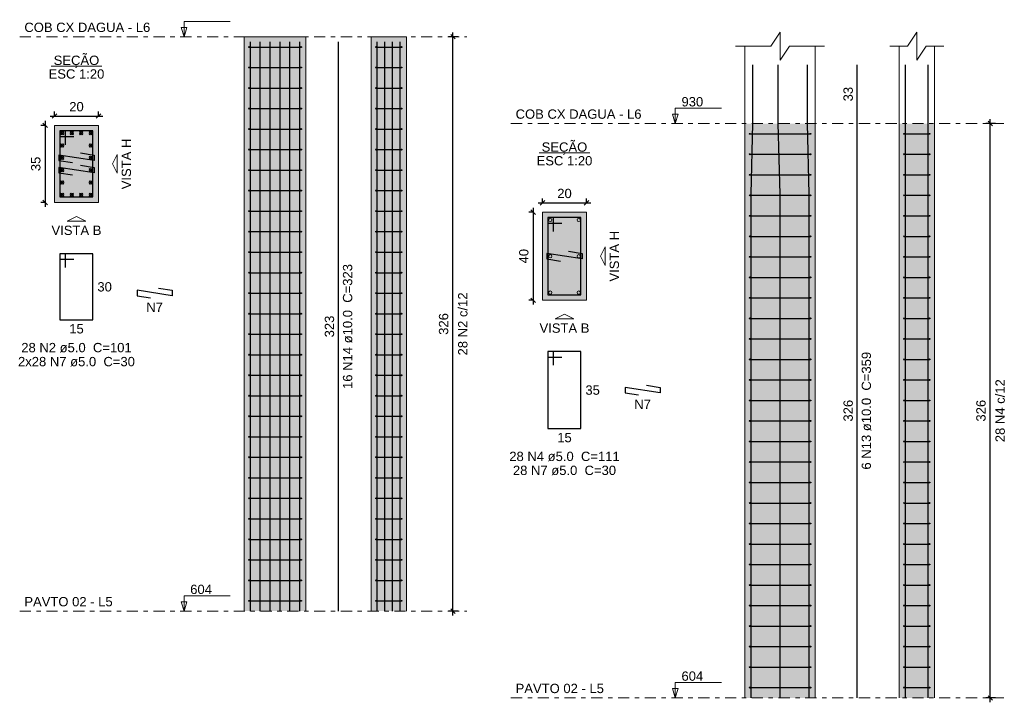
# Model space of a CAD drawing. Header units: millimetres. Extents: x 0 to 119, y 0 to 84.
# Tile 9 of 13: x 49 to 71, y 48 to 63. Entities that reach past the tile are written whole.
import ezdxf

# ---------------------------------------------------------------- set-up
doc = ezdxf.new("R2010")
doc.units = ezdxf.units.MM
doc.header["$MEASUREMENT"] = 0
doc.linetypes.add('DASHDOT', pattern=[2.54, 1.27, -0.635, 0, -0.635])
doc.linetypes.add('NULL', pattern=[0])
doc.layers.get('0').update_dxf_attribs({"lineweight": 18})
for name, color, linetype, lineweight in [('Descrição da armadura', 7, 'Continuous', 0), ('DT-Barras na forma', 2, 'Continuous', 30), ('DT-Barras no corte', 5, 'Continuous', 5), ('DT-Barras rebatidas', 2, 'Continuous', 30), ('DT-Cotas', 9, 'Continuous', 5), ('DT-Estribos na forma', 2, 'Continuous', 30), ('DT-Forma', 5, 'Continuous', 5), ('DT-Hachura seção pilares', 254, 'Continuous', 5), ('DT-Hachura vista pilares', 254, 'Continuous', 5), ('DT-Pontilhado', 9, 'DASHDOT', 5), ('DT-Textos', 7, 'Continuous', 5), ('Textos armaduras', 7, 'Continuous', 0)]:
    doc.layers.add(name, color=color, linetype=linetype, lineweight=lineweight)
doc.styles.add('Arial', font='txt')
doc.dimstyles.new('UM_20.000000', dxfattribs={"dimtxt": 0.18, "dimasz": 0.1, "dimexe": 0.1, "dimexo": 0.2, "dimgap": 0, "dimtad": 1, "dimtih": 1, "dimtoh": 1, "dimdec": 1, "dimlfac": 20, "dimzin": 0, "dimdsep": 46, "dimtxsty": 'Standard', "dimcen": 0.09, "dimdle": 0.1, "dimadec": 1, "dimazin": 2, "dimtfac": 1, "dimtdec": 4, "dimtofl": 0, "dimtmove": 0, "dimatfit": 3, "dimfxl": 1, "dimtolj": 1, "dimarcsym": 0})
doc.dimstyles.new('UM_25.000000', dxfattribs={"dimtxt": 0.18, "dimasz": 0.1, "dimexe": 0.1, "dimexo": 0.2, "dimgap": 0, "dimtad": 1, "dimtih": 1, "dimtoh": 1, "dimdec": 1, "dimlfac": 25, "dimzin": 0, "dimdsep": 46, "dimtxsty": 'Standard', "dimcen": 0.09, "dimdle": 0.1, "dimadec": 1, "dimazin": 2, "dimtfac": 1, "dimtdec": 4, "dimtofl": 0, "dimtmove": 0, "dimatfit": 3, "dimfxl": 1, "dimtolj": 1, "dimarcsym": 0})

# ---------------------------------------------------------------- blocks, each defined once
blk = doc.blocks.new('_Oblique')
at = {"color": 0, "linetype": 'ByBlock', "lineweight": -2}
blk.add_line((-0.5, -0.5), (0.5, 0.5), dxfattribs=at)
blk = doc.blocks.new('*D49')
at = {"layer": 'Defpoints', "color": 0}
for p in [(49.335867, 60.689258), (49.124067, 58.939258), (49.335867, 58.939258)]:
    blk.add_point(p, dxfattribs=at)
at = {"layer": 'DT-Cotas', "color": 0, "lineweight": -2}
for p, q in [((49.135867, 60.689258), (49.024067, 60.689258)), ((49.124067, 60.789258), (49.124067, 58.839258)), ((49.135867, 58.939258), (49.024067, 58.939258))]:
    blk.add_line(p, q, dxfattribs=at)
at = {"layer": 'DT-Cotas', "color": 0, "lineweight": -2, "xscale": 0.1, "yscale": 0.1, "zscale": 0.1}
for p, rotation in [((49.124067, 60.689258), 90), ((49.124067, 58.939258), 270)]:
    blk.add_blockref('_Oblique', p, dxfattribs=dict(at, rotation=rotation))
at = {"layer": 'DT-Cotas', "color": 7, "insert": (48.912267, 59.814258), "char_height": 0.2118, "attachment_point": 5, "rotation": 90, "style": 'Arial'}
blk.add_mtext('\\A1;35', dxfattribs=at)
blk = doc.blocks.new('*D50')
at = {"layer": 'Defpoints', "color": 0}
for p in [(50.335867, 60.901058), (49.335867, 60.689258), (50.335867, 60.689258)]:
    blk.add_point(p, dxfattribs=at)
at = {"layer": 'DT-Cotas', "color": 0, "lineweight": -2}
for p, q in [((49.235867, 60.901058), (50.435867, 60.901058)), ((49.335867, 60.889258), (49.335867, 61.001058)), ((50.335867, 60.889258), (50.335867, 61.001058))]:
    blk.add_line(p, q, dxfattribs=at)
at = {"layer": 'DT-Cotas', "color": 0, "lineweight": -2, "xscale": 0.1, "yscale": 0.1, "zscale": 0.1, "rotation": 180}
blk.add_blockref('_Oblique', (49.335867, 60.901058), dxfattribs=at)
at = {"layer": 'DT-Cotas', "color": 0, "lineweight": -2, "xscale": 0.1, "yscale": 0.1, "zscale": 0.1}
blk.add_blockref('_Oblique', (50.335867, 60.901058), dxfattribs=at)
at = {"layer": 'DT-Cotas', "color": 7, "insert": (49.835867, 61.112858), "char_height": 0.2118, "attachment_point": 5, "rotation": 0.0057296, "style": 'Arial'}
blk.add_mtext('\\A1;20', dxfattribs=at)
blk = doc.blocks.new('*D51')
at = {"layer": 'Defpoints', "color": 0}
for p in [(58.389215, 62.701358), (58.706915, 62.701358), (58.706915, 49.661358)]:
    blk.add_point(p, dxfattribs=at)
at = {"layer": 'DT-Cotas', "color": 0, "lineweight": -2}
for p, q in [((58.506915, 62.701358), (58.289215, 62.701358)), ((58.389215, 49.561358), (58.389215, 62.801358)), ((58.506915, 49.661358), (58.289215, 49.661358))]:
    blk.add_line(p, q, dxfattribs=at)
at = {"layer": 'DT-Cotas', "color": 0, "lineweight": -2, "xscale": 0.1, "yscale": 0.1, "zscale": 0.1}
for p, rotation in [((58.389215, 62.701358), 90), ((58.389215, 49.661358), 270)]:
    blk.add_blockref('_Oblique', p, dxfattribs=dict(at, rotation=rotation))
at = {"layer": 'DT-Cotas', "color": 7, "insert": (58.177415, 56.181358), "char_height": 0.2118, "attachment_point": 5, "rotation": 90, "style": 'Arial'}
blk.add_mtext('\\A1;326', dxfattribs=at)
blk = doc.blocks.new('*D52')
at = {"layer": 'Defpoints', "color": 0}
for p in [(58.389215, 62.701358), (58.706915, 62.701358), (58.706915, 49.661358)]:
    blk.add_point(p, dxfattribs=at)
at = {"layer": 'DT-Cotas', "color": 0, "lineweight": -2}
for p, q in [((58.506915, 62.701358), (58.289215, 62.701358)), ((58.389215, 49.561358), (58.389215, 62.801358)), ((58.506915, 49.661358), (58.289215, 49.661358))]:
    blk.add_line(p, q, dxfattribs=at)
at = {"layer": 'DT-Cotas', "color": 0, "lineweight": -2, "xscale": 0.1, "yscale": 0.1, "zscale": 0.1}
for p, rotation in [((58.389215, 62.701358), 90), ((58.389215, 49.661358), 270)]:
    blk.add_blockref('_Oblique', p, dxfattribs=dict(at, rotation=rotation))
blk = doc.blocks.new('*D53')
at = {"layer": 'Defpoints', "color": 0}
for p in [(60.42309, 58.719566), (60.21129, 56.719566), (60.42309, 56.719566)]:
    blk.add_point(p, dxfattribs=at)
at = {"layer": 'DT-Cotas', "color": 0, "lineweight": -2}
for p, q in [((60.22309, 58.719566), (60.11129, 58.719566)), ((60.21129, 58.819566), (60.21129, 56.619566)), ((60.22309, 56.719566), (60.11129, 56.719566))]:
    blk.add_line(p, q, dxfattribs=at)
at = {"layer": 'DT-Cotas', "color": 0, "lineweight": -2, "xscale": 0.1, "yscale": 0.1, "zscale": 0.1}
for p, rotation in [((60.21129, 58.719566), 90), ((60.21129, 56.719566), 270)]:
    blk.add_blockref('_Oblique', p, dxfattribs=dict(at, rotation=rotation))
at = {"layer": 'DT-Cotas', "color": 7, "insert": (59.99949, 57.719566), "char_height": 0.2118, "attachment_point": 5, "rotation": 90, "style": 'Arial'}
blk.add_mtext('\\A1;40', dxfattribs=at)
blk = doc.blocks.new('*D54')
at = {"layer": 'Defpoints', "color": 0}
for p in [(61.42309, 58.931366), (60.42309, 58.719566), (61.42309, 58.719566)]:
    blk.add_point(p, dxfattribs=at)
at = {"layer": 'DT-Cotas', "color": 0, "lineweight": -2}
for p, q in [((60.32309, 58.931366), (61.52309, 58.931366)), ((60.42309, 58.919566), (60.42309, 59.031366)), ((61.42309, 58.919566), (61.42309, 59.031366))]:
    blk.add_line(p, q, dxfattribs=at)
at = {"layer": 'DT-Cotas', "color": 0, "lineweight": -2, "xscale": 0.1, "yscale": 0.1, "zscale": 0.1, "rotation": 180}
blk.add_blockref('_Oblique', (60.42309, 58.931366), dxfattribs=at)
at = {"layer": 'DT-Cotas', "color": 0, "lineweight": -2, "xscale": 0.1, "yscale": 0.1, "zscale": 0.1}
blk.add_blockref('_Oblique', (61.42309, 58.931366), dxfattribs=at)
at = {"layer": 'DT-Cotas', "color": 7, "insert": (60.92309, 59.143166), "char_height": 0.2118, "attachment_point": 5, "rotation": 0.0057296, "style": 'Arial'}
blk.add_mtext('\\A1;20', dxfattribs=at)
blk = doc.blocks.new('*D55')
at = {"layer": 'Defpoints', "color": 0}
for p in [(70.597798, 60.731666), (70.915498, 60.731666), (70.915498, 47.691666)]:
    blk.add_point(p, dxfattribs=at)
at = {"layer": 'DT-Cotas', "color": 0, "lineweight": -2}
for p, q in [((70.715498, 60.731666), (70.497798, 60.731666)), ((70.597798, 47.591666), (70.597798, 60.831666)), ((70.715498, 47.691666), (70.497798, 47.691666))]:
    blk.add_line(p, q, dxfattribs=at)
at = {"layer": 'DT-Cotas', "color": 0, "lineweight": -2, "xscale": 0.1, "yscale": 0.1, "zscale": 0.1}
for p, rotation in [((70.597798, 60.731666), 90), ((70.597798, 47.691666), 270)]:
    blk.add_blockref('_Oblique', p, dxfattribs=dict(at, rotation=rotation))
at = {"layer": 'DT-Cotas', "color": 7, "insert": (70.385998, 54.211666), "char_height": 0.2118, "attachment_point": 5, "rotation": 90, "style": 'Arial'}
blk.add_mtext('\\A1;326', dxfattribs=at)
blk = doc.blocks.new('*D56')
at = {"layer": 'Defpoints', "color": 0}
for p in [(70.597798, 60.731666), (70.915498, 60.731666), (70.915498, 47.691666)]:
    blk.add_point(p, dxfattribs=at)
at = {"layer": 'DT-Cotas', "color": 0, "lineweight": -2}
for p, q in [((70.715498, 60.731666), (70.497798, 60.731666)), ((70.597798, 47.591666), (70.597798, 60.831666)), ((70.715498, 47.691666), (70.497798, 47.691666))]:
    blk.add_line(p, q, dxfattribs=at)
at = {"layer": 'DT-Cotas', "color": 0, "lineweight": -2, "xscale": 0.1, "yscale": 0.1, "zscale": 0.1}
for p, rotation in [((70.597798, 60.731666), 90), ((70.597798, 47.691666), 270)]:
    blk.add_blockref('_Oblique', p, dxfattribs=dict(at, rotation=rotation))

msp = doc.modelspace()

# ---------------------------------------------------------------- hatches: boundary and pattern name
at = {"layer": 'DT-Hachura seção pilares', "linetype": 'Continuous'}
for points in [[(49.3359, 58.9393), (49.3359, 58.9393), (50.3359, 58.9393), (50.3359, 60.6893), (49.3359, 60.6893), (49.3359, 58.9393)], [(60.4231, 56.7196), (60.4231, 56.7196), (61.4231, 56.7196), (61.4231, 58.7196), (60.4231, 58.7196), (60.4231, 56.7196)]]:
    msp.add_hatch(color=254, dxfattribs=at).paths.add_polyline_path(points)
at = {"layer": 'DT-Hachura vista pilares', "linetype": 'Continuous'}
for points in [[(53.6476, 49.6614), (53.6476, 62.7014), (55.0476, 62.7014), (55.0476, 49.6614), (53.6476, 49.6614)], [(56.5302, 49.6614), (56.5302, 62.7014), (57.3302, 62.7014), (57.3302, 49.6614), (56.5302, 49.6614)], [(65.0208, 47.6917), (65.0208, 60.7317), (66.6208, 60.7317), (66.6208, 47.6917), (65.0208, 47.6917)], [(68.527, 47.6917), (68.527, 60.7317), (69.327, 60.7317), (69.327, 47.6917), (68.527, 47.6917)]]:
    msp.add_hatch(color=254, dxfattribs=at).paths.add_polyline_path(points)

# ---------------------------------------------------------------- linework, layer by layer
at = {"layer": 'DT-Barras na forma'}
for points in [[(53.7876, 49.6614), (53.7876, 62.5854)], [(54.0116, 49.6614), (54.0116, 62.5854)], [(54.2356, 49.6614), (54.2356, 62.5854)], [(54.4596, 49.6614), (54.4596, 62.5854)], [(54.6836, 49.6614), (54.6836, 62.5854)], [(54.9076, 49.6614), (54.9076, 62.5854)], [(56.6702, 49.6614), (56.6702, 62.5854)], [(56.8435, 49.6614), (56.8435, 62.5854)], [(57.0169, 49.6614), (57.0169, 62.5854)], [(57.1902, 49.6614), (57.1902, 62.5854)], [(65.1608, 47.6917), (65.1608, 59.1317), (65.2008, 60.7317), (65.2008, 62.066)], [(65.8208, 47.6917), (65.8208, 59.1317), (65.7808, 60.7317), (65.7808, 62.066)], [(66.4808, 47.6917), (66.4808, 59.1317), (66.4408, 60.7317), (66.4408, 62.066)], [(68.667, 47.6917), (68.667, 59.1317), (68.667, 60.7317), (68.667, 62.066)], [(69.187, 47.6917), (69.187, 59.1317), (69.187, 60.7317), (69.187, 62.066)], [(49.5859, 60.2518), (49.5859, 60.5643), (49.4609, 60.5643), (49.4609, 59.0643), (50.2109, 59.0643), (50.2109, 60.5643), (49.4609, 60.5643), (49.4609, 60.4393), (49.7734, 60.4393)], [(49.9271, 60.065), (50.2359, 60.0168), (50.2359, 59.8918), (49.4359, 60.0168), (49.4359, 59.8918), (49.7446, 59.8435)], [(49.9271, 59.785), (50.2359, 59.7368), (50.2359, 59.6118), (49.4359, 59.7368), (49.4359, 59.6118), (49.7446, 59.5635)], [(60.6731, 58.2821), (60.6731, 58.5946), (60.5481, 58.5946), (60.5481, 56.8446), (61.2981, 56.8446), (61.2981, 58.5946), (60.5481, 58.5946), (60.5481, 58.4696), (60.8606, 58.4696)], [(61.0143, 57.8303), (61.3231, 57.7821), (61.3231, 57.6571), (60.5231, 57.7821), (60.5231, 57.6571), (60.8318, 57.6088)]]:
    msp.add_lwpolyline(points, dxfattribs=at)
at = {"layer": 'DT-Barras no corte'}
for p, q in [((49.4734, 60.4768), (49.5484, 60.5518)), ((49.4734, 60.5518), (49.5484, 60.4768)), ((49.69, 60.4768), (49.765, 60.5518)), ((49.69, 60.5518), (49.765, 60.4768)), ((49.9067, 60.4768), (49.9817, 60.5518)), ((49.9067, 60.5518), (49.9817, 60.4768)), ((50.1234, 60.4768), (50.1984, 60.5518)), ((50.1234, 60.5518), (50.1984, 60.4768)), ((49.4734, 60.1968), (49.5484, 60.2718)), ((49.4734, 60.2718), (49.5484, 60.1968)), ((50.1234, 60.1968), (50.1984, 60.2718)), ((50.1234, 60.2718), (50.1984, 60.1968)), ((49.4734, 59.9168), (49.5484, 59.9918)), ((49.4734, 59.9918), (49.5484, 59.9168)), ((50.1234, 59.9168), (50.1984, 59.9918)), ((50.1234, 59.9918), (50.1984, 59.9168)), ((49.4734, 59.6368), (49.5484, 59.7118)), ((49.4734, 59.7118), (49.5484, 59.6368)), ((50.1234, 59.6368), (50.1984, 59.7118)), ((50.1234, 59.7118), (50.1984, 59.6368)), ((49.4734, 59.3568), (49.5484, 59.4318)), ((49.4734, 59.4318), (49.5484, 59.3568)), ((50.1234, 59.3568), (50.1984, 59.4318)), ((50.1234, 59.4318), (50.1984, 59.3568)), ((49.4734, 59.0768), (49.5484, 59.1518)), ((49.4734, 59.1518), (49.5484, 59.0768)), ((49.69, 59.0768), (49.765, 59.1518)), ((49.69, 59.1518), (49.765, 59.0768)), ((49.9067, 59.0768), (49.9817, 59.1518)), ((49.9067, 59.1518), (49.9817, 59.0768)), ((50.1234, 59.0768), (50.1984, 59.1518)), ((50.1234, 59.1518), (50.1984, 59.0768))]:
    msp.add_line(p, q, dxfattribs=at)
for centre in [(49.5109, 60.5143), (49.7275, 60.5143), (49.9442, 60.5143), (50.1609, 60.5143), (49.5109, 60.2343), (50.1609, 60.2343), (49.5109, 59.9543), (50.1609, 59.9543), (49.5109, 59.6743), (50.1609, 59.6743), (49.5109, 59.3943), (50.1609, 59.3943), (49.5109, 59.1143), (49.7275, 59.1143), (49.9442, 59.1143), (50.1609, 59.1143), (60.5981, 58.5446), (61.2481, 58.5446), (60.5981, 57.7196), (61.2481, 57.7196), (60.5981, 56.8946), (61.2481, 56.8946)]:
    msp.add_circle(centre, 0.0375, dxfattribs=at)
at = {"layer": 'DT-Barras rebatidas'}
for points in [[(55.7889, 49.6614), (55.7889, 62.5854)], [(67.5739, 47.6917), (67.5739, 60.7317), (67.5739, 62.066)], [(49.5859, 57.4619), (49.5859, 57.7744), (49.4609, 57.7744), (49.4609, 56.2744), (50.2109, 56.2744), (50.2109, 57.7744), (49.4609, 57.7744), (49.4609, 57.6494), (49.7734, 57.6494)], [(51.7021, 56.9951), (52.0109, 56.9469), (52.0109, 56.8219), (51.2109, 56.9469), (51.2109, 56.8219), (51.5196, 56.7736)], [(60.6731, 55.2422), (60.6731, 55.5547), (60.5481, 55.5547), (60.5481, 53.8047), (61.2981, 53.8047), (61.2981, 55.5547), (60.5481, 55.5547), (60.5481, 55.4297), (60.8606, 55.4297)], [(62.7894, 54.7904), (63.0981, 54.7422), (63.0981, 54.6172), (62.2981, 54.7422), (62.2981, 54.6172), (62.6069, 54.5689)]]:
    msp.add_lwpolyline(points, dxfattribs=at)
at = {"layer": 'DT-Estribos na forma'}
for p, q in [((53.7576, 62.4685), (54.9376, 62.4685)), ((56.6402, 62.4685), (57.2202, 62.4685)), ((53.7576, 62.0028), (54.9376, 62.0028)), ((56.6402, 62.0028), (57.2202, 62.0028)), ((53.7576, 61.5371), (54.9376, 61.5371)), ((56.6402, 61.5371), (57.2202, 61.5371)), ((53.7576, 61.0714), (54.9376, 61.0714)), ((56.6402, 61.0714), (57.2202, 61.0714)), ((53.7576, 60.6056), (54.9376, 60.6056)), ((56.6402, 60.6056), (57.2202, 60.6056)), ((65.1308, 60.4988), (66.5108, 60.4988)), ((68.637, 60.4988), (69.217, 60.4988)), ((53.7576, 60.1399), (54.9376, 60.1399)), ((56.6402, 60.1399), (57.2202, 60.1399)), ((65.1308, 60.0331), (66.5108, 60.0331)), ((68.637, 60.0331), (69.217, 60.0331)), ((53.7576, 59.6742), (54.9376, 59.6742)), ((56.6402, 59.6742), (57.2202, 59.6742)), ((65.1308, 59.5674), (66.5108, 59.5674)), ((68.637, 59.5674), (69.217, 59.5674)), ((53.7576, 59.2085), (54.9376, 59.2085)), ((56.6402, 59.2085), (57.2202, 59.2085)), ((65.1308, 59.1017), (66.5108, 59.1017)), ((68.637, 59.1017), (69.217, 59.1017)), ((53.7576, 58.7428), (54.9376, 58.7428)), ((56.6402, 58.7428), (57.2202, 58.7428)), ((65.1308, 58.636), (66.5108, 58.636)), ((68.637, 58.636), (69.217, 58.636)), ((53.7576, 58.2771), (54.9376, 58.2771)), ((56.6402, 58.2771), (57.2202, 58.2771)), ((65.1308, 58.1702), (66.5108, 58.1702)), ((68.637, 58.1702), (69.217, 58.1702)), ((53.7576, 57.8114), (54.9376, 57.8114)), ((56.6402, 57.8114), (57.2202, 57.8114)), ((65.1308, 57.7045), (66.5108, 57.7045)), ((68.637, 57.7045), (69.217, 57.7045)), ((53.7576, 57.3456), (54.9376, 57.3456)), ((56.6402, 57.3456), (57.2202, 57.3456)), ((65.1308, 57.2388), (66.5108, 57.2388)), ((68.637, 57.2388), (69.217, 57.2388)), ((53.7576, 56.8799), (54.9376, 56.8799)), ((56.6402, 56.8799), (57.2202, 56.8799)), ((65.1308, 56.7731), (66.5108, 56.7731)), ((68.637, 56.7731), (69.217, 56.7731)), ((53.7576, 56.4142), (54.9376, 56.4142)), ((56.6402, 56.4142), (57.2202, 56.4142)), ((65.1308, 56.3074), (66.5108, 56.3074)), ((68.637, 56.3074), (69.217, 56.3074)), ((53.7576, 55.9485), (54.9376, 55.9485)), ((56.6402, 55.9485), (57.2202, 55.9485)), ((65.1308, 55.8417), (66.5108, 55.8417)), ((68.637, 55.8417), (69.217, 55.8417)), ((53.7576, 55.4828), (54.9376, 55.4828)), ((56.6402, 55.4828), (57.2202, 55.4828)), ((65.1308, 55.376), (66.5108, 55.376)), ((68.637, 55.376), (69.217, 55.376)), ((53.7576, 55.0171), (54.9376, 55.0171)), ((56.6402, 55.0171), (57.2202, 55.0171)), ((65.1308, 54.9102), (66.5108, 54.9102)), ((68.637, 54.9102), (69.217, 54.9102)), ((53.7576, 54.5514), (54.9376, 54.5514)), ((56.6402, 54.5514), (57.2202, 54.5514)), ((65.1308, 54.4445), (66.5108, 54.4445)), ((68.637, 54.4445), (69.217, 54.4445)), ((53.7576, 54.0856), (54.9376, 54.0856)), ((56.6402, 54.0856), (57.2202, 54.0856)), ((65.1308, 53.9788), (66.5108, 53.9788)), ((68.637, 53.9788), (69.217, 53.9788)), ((53.7576, 53.6199), (54.9376, 53.6199)), ((56.6402, 53.6199), (57.2202, 53.6199)), ((65.1308, 53.5131), (66.5108, 53.5131)), ((68.637, 53.5131), (69.217, 53.5131)), ((53.7576, 53.1542), (54.9376, 53.1542)), ((56.6402, 53.1542), (57.2202, 53.1542)), ((65.1308, 53.0474), (66.5108, 53.0474)), ((68.637, 53.0474), (69.217, 53.0474)), ((53.7576, 52.6885), (54.9376, 52.6885)), ((56.6402, 52.6885), (57.2202, 52.6885)), ((65.1308, 52.5817), (66.5108, 52.5817)), ((68.637, 52.5817), (69.217, 52.5817)), ((53.7576, 52.2228), (54.9376, 52.2228)), ((56.6402, 52.2228), (57.2202, 52.2228)), ((65.1308, 52.116), (66.5108, 52.116)), ((68.637, 52.116), (69.217, 52.116)), ((53.7576, 51.7571), (54.9376, 51.7571)), ((56.6402, 51.7571), (57.2202, 51.7571)), ((65.1308, 51.6502), (66.5108, 51.6502)), ((68.637, 51.6502), (69.217, 51.6502)), ((53.7576, 51.2914), (54.9376, 51.2914)), ((56.6402, 51.2914), (57.2202, 51.2914)), ((65.1308, 51.1845), (66.5108, 51.1845)), ((68.637, 51.1845), (69.217, 51.1845)), ((53.7576, 50.8256), (54.9376, 50.8256)), ((56.6402, 50.8256), (57.2202, 50.8256)), ((65.1308, 50.7188), (66.5108, 50.7188)), ((68.637, 50.7188), (69.217, 50.7188)), ((53.7576, 50.3599), (54.9376, 50.3599)), ((56.6402, 50.3599), (57.2202, 50.3599)), ((65.1308, 50.2531), (66.5108, 50.2531)), ((68.637, 50.2531), (69.217, 50.2531)), ((53.7576, 49.8942), (54.9376, 49.8942)), ((56.6402, 49.8942), (57.2202, 49.8942)), ((65.1308, 49.7874), (66.5108, 49.7874)), ((68.637, 49.7874), (69.217, 49.7874)), ((65.1308, 49.3217), (66.5108, 49.3217)), ((68.637, 49.3217), (69.217, 49.3217)), ((65.1308, 48.856), (66.5108, 48.856)), ((68.637, 48.856), (69.217, 48.856)), ((65.1308, 48.3902), (66.5108, 48.3902)), ((68.637, 48.3902), (69.217, 48.3902)), ((65.1308, 47.9245), (66.5108, 47.9245)), ((68.637, 47.9245), (69.217, 47.9245))]:
    msp.add_line(p, q, dxfattribs=at)
for centre in [(53.7576, 62.4685), (54.9376, 62.4685), (56.6402, 62.4685), (57.2202, 62.4685), (53.7576, 62.0028), (54.9376, 62.0028), (56.6402, 62.0028), (57.2202, 62.0028), (53.7576, 61.5371), (54.9376, 61.5371), (56.6402, 61.5371), (57.2202, 61.5371), (53.7576, 61.0714), (54.9376, 61.0714), (56.6402, 61.0714), (57.2202, 61.0714), (53.7576, 60.6056), (54.9376, 60.6056), (56.6402, 60.6056), (57.2202, 60.6056), (65.1308, 60.4988), (66.5108, 60.4988), (68.637, 60.4988), (69.217, 60.4988), (53.7576, 60.1399), (54.9376, 60.1399), (56.6402, 60.1399), (57.2202, 60.1399), (65.1308, 60.0331), (66.5108, 60.0331), (68.637, 60.0331), (69.217, 60.0331), (53.7576, 59.6742), (54.9376, 59.6742), (56.6402, 59.6742), (57.2202, 59.6742), (65.1308, 59.5674), (66.5108, 59.5674), (68.637, 59.5674), (69.217, 59.5674), (53.7576, 59.2085), (54.9376, 59.2085), (56.6402, 59.2085), (57.2202, 59.2085), (65.1308, 59.1017), (66.5108, 59.1017), (68.637, 59.1017), (69.217, 59.1017), (53.7576, 58.7428), (54.9376, 58.7428), (56.6402, 58.7428), (57.2202, 58.7428), (65.1308, 58.636), (66.5108, 58.636), (68.637, 58.636), (69.217, 58.636), (53.7576, 58.2771), (54.9376, 58.2771), (56.6402, 58.2771), (57.2202, 58.2771), (65.1308, 58.1702), (66.5108, 58.1702), (68.637, 58.1702), (69.217, 58.1702), (53.7576, 57.8114), (54.9376, 57.8114), (56.6402, 57.8114), (57.2202, 57.8114), (65.1308, 57.7045), (66.5108, 57.7045), (68.637, 57.7045), (69.217, 57.7045), (53.7576, 57.3456), (54.9376, 57.3456), (56.6402, 57.3456), (57.2202, 57.3456), (65.1308, 57.2388), (66.5108, 57.2388), (68.637, 57.2388), (69.217, 57.2388), (53.7576, 56.8799), (54.9376, 56.8799), (56.6402, 56.8799), (57.2202, 56.8799), (65.1308, 56.7731), (66.5108, 56.7731), (68.637, 56.7731), (69.217, 56.7731), (53.7576, 56.4142), (54.9376, 56.4142), (56.6402, 56.4142), (57.2202, 56.4142), (65.1308, 56.3074), (66.5108, 56.3074), (68.637, 56.3074), (69.217, 56.3074), (53.7576, 55.9485), (54.9376, 55.9485), (56.6402, 55.9485), (57.2202, 55.9485), (65.1308, 55.8417), (66.5108, 55.8417), (68.637, 55.8417), (69.217, 55.8417), (53.7576, 55.4828), (54.9376, 55.4828), (56.6402, 55.4828), (57.2202, 55.4828), (65.1308, 55.376), (66.5108, 55.376), (68.637, 55.376), (69.217, 55.376), (53.7576, 55.0171), (54.9376, 55.0171), (56.6402, 55.0171), (57.2202, 55.0171), (65.1308, 54.9102), (66.5108, 54.9102), (68.637, 54.9102), (69.217, 54.9102), (53.7576, 54.5514), (54.9376, 54.5514), (56.6402, 54.5514), (57.2202, 54.5514), (65.1308, 54.4445), (66.5108, 54.4445), (68.637, 54.4445), (69.217, 54.4445), (53.7576, 54.0856), (54.9376, 54.0856), (56.6402, 54.0856), (57.2202, 54.0856), (65.1308, 53.9788), (66.5108, 53.9788), (68.637, 53.9788), (69.217, 53.9788), (53.7576, 53.6199), (54.9376, 53.6199), (56.6402, 53.6199), (57.2202, 53.6199), (65.1308, 53.5131), (66.5108, 53.5131), (68.637, 53.5131), (69.217, 53.5131), (53.7576, 53.1542), (54.9376, 53.1542), (56.6402, 53.1542), (57.2202, 53.1542), (65.1308, 53.0474), (66.5108, 53.0474), (68.637, 53.0474), (69.217, 53.0474), (53.7576, 52.6885), (54.9376, 52.6885), (56.6402, 52.6885), (57.2202, 52.6885), (65.1308, 52.5817), (66.5108, 52.5817), (68.637, 52.5817), (69.217, 52.5817), (53.7576, 52.2228), (54.9376, 52.2228), (56.6402, 52.2228), (57.2202, 52.2228), (65.1308, 52.116), (66.5108, 52.116), (68.637, 52.116), (69.217, 52.116), (53.7576, 51.7571), (54.9376, 51.7571), (56.6402, 51.7571), (57.2202, 51.7571), (65.1308, 51.6502), (66.5108, 51.6502), (68.637, 51.6502), (69.217, 51.6502), (53.7576, 51.2914), (54.9376, 51.2914), (56.6402, 51.2914), (57.2202, 51.2914), (65.1308, 51.1845), (66.5108, 51.1845), (68.637, 51.1845), (69.217, 51.1845), (53.7576, 50.8256), (54.9376, 50.8256), (56.6402, 50.8256), (57.2202, 50.8256), (65.1308, 50.7188), (66.5108, 50.7188), (68.637, 50.7188), (69.217, 50.7188), (53.7576, 50.3599), (54.9376, 50.3599), (56.6402, 50.3599), (57.2202, 50.3599), (65.1308, 50.2531), (66.5108, 50.2531), (68.637, 50.2531), (69.217, 50.2531), (53.7576, 49.8942), (54.9376, 49.8942), (56.6402, 49.8942), (57.2202, 49.8942), (65.1308, 49.7874), (66.5108, 49.7874), (68.637, 49.7874), (69.217, 49.7874), (65.1308, 49.3217), (66.5108, 49.3217), (68.637, 49.3217), (69.217, 49.3217), (65.1308, 48.856), (66.5108, 48.856), (68.637, 48.856), (69.217, 48.856), (65.1308, 48.3902), (66.5108, 48.3902), (68.637, 48.3902), (69.217, 48.3902), (65.1308, 47.9245), (66.5108, 47.9245), (68.637, 47.9245), (69.217, 47.9245)]:
    msp.add_circle(centre, 0.01, dxfattribs=at)
at = {"layer": 'DT-Forma'}
for p, q in [((53.6476, 62.7014), (55.0476, 62.7014)), ((53.6476, 49.6614), (53.6476, 62.7014)), ((55.0476, 49.6614), (55.0476, 62.7014)), ((56.5302, 62.7014), (57.3302, 62.7014)), ((56.5302, 49.6614), (56.5302, 62.7014)), ((57.3302, 49.6614), (57.3302, 62.7014)), ((65.0208, 60.7317), (65.0208, 62.4896)), ((66.6208, 60.7317), (66.6208, 62.4896)), ((68.527, 60.7317), (68.527, 62.4896)), ((69.327, 60.7317), (69.327, 62.4896)), ((65.0208, 47.6917), (65.0208, 60.7317)), ((66.6208, 47.6917), (66.6208, 60.7317)), ((68.527, 47.6917), (68.527, 60.7317)), ((69.327, 47.6917), (69.327, 60.7317))]:
    msp.add_line(p, q, dxfattribs=at)
for points in [[(64.809, 62.4896), (65.609, 62.4896), (65.8208, 62.8073), (65.8208, 62.1719), (66.0326, 62.4896), (66.8326, 62.4896)], [(68.3152, 62.4896), (68.7152, 62.4896), (68.927, 62.8073), (68.927, 62.1719), (69.1388, 62.4896), (69.5388, 62.4896)]]:
    msp.add_lwpolyline(points, dxfattribs=at)
for points in [[(49.3359, 58.9393), (50.3359, 58.9393), (50.3359, 60.6893), (49.3359, 60.6893), (49.3359, 58.9393)], [(60.4231, 56.7196), (61.4231, 56.7196), (61.4231, 58.7196), (60.4231, 58.7196), (60.4231, 56.7196)]]:
    msp.add_lwpolyline(points, close=True, dxfattribs=at)
at = {"layer": 'DT-Pontilhado', "ltscale": 0.2}
for p, q in [((48.5455, 62.7014), (58.7069, 62.7014)), ((59.7069, 60.7317), (70.9155, 60.7317)), ((48.5455, 49.6614), (58.7069, 49.6614)), ((59.7069, 47.6917), (70.9155, 47.6917))]:
    msp.add_line(p, q, dxfattribs=at)
at = {"layer": 'DT-Textos'}
for p, q in [((49.2637, 62.0342), (50.4081, 62.0342)), ((60.3509, 60.0645), (61.4953, 60.0645))]:
    msp.add_line(p, q, dxfattribs=at)
for points in [[(52.2799, 62.7014), (52.3435, 62.9132), (52.2164, 62.9132), (52.2799, 62.7014), (52.2799, 63.0514), (53.3299, 63.0514)], [(63.4413, 60.7317), (63.5048, 60.9435), (63.3778, 60.9435), (63.4413, 60.7317), (63.4413, 61.0817), (64.4913, 61.0817)], [(52.2799, 49.6614), (52.3435, 49.8732), (52.2164, 49.8732), (52.2799, 49.6614), (52.2799, 50.0114), (53.3299, 50.0114)], [(63.4413, 47.6917), (63.5048, 47.9035), (63.3778, 47.9035), (63.4413, 47.6917), (63.4413, 48.0417), (64.4913, 48.0417)]]:
    msp.add_lwpolyline(points, dxfattribs=at)
for points in [[(50.7595, 59.8143), (50.7595, 59.6025), (50.6536, 59.8143), (50.7595, 60.0261), (50.7595, 59.8143)], [(49.8359, 58.5157), (49.6241, 58.5157), (49.8359, 58.6216), (50.0477, 58.5157), (49.8359, 58.5157)], [(61.8467, 57.7196), (61.8467, 57.5078), (61.7408, 57.7196), (61.8467, 57.9314), (61.8467, 57.7196)], [(60.9231, 56.296), (60.7113, 56.296), (60.9231, 56.4019), (61.1349, 56.296), (60.9231, 56.296)]]:
    msp.add_lwpolyline(points, close=True, dxfattribs=at)

# ---------------------------------------------------------------- texts
at = {"layer": 'Descrição da armadura', "linetype": 'NULL', "char_height": 0.2118, "attachment_point": 8, "rotation": 90.00021, "line_spacing_factor": 0.9, "style": 'Arial'}
for s, insert, width in [('16 N14 ø10.0  C=323', (56.1066, 56.1233), 5.562109), ('28 N2 c/12', (58.7209, 56.1814), 2.845127), ('6 N13 ø10.0  C=359', (67.892, 54.2113), 5.239541), ('28 N4 c/12', (70.9295, 54.2117), 2.845127)]:
    msp.add_mtext(s, dxfattribs=dict(at, insert=insert, width=width))
at = {"layer": 'Descrição da armadura', "linetype": 'NULL', "char_height": 0.2118, "attachment_point": 8, "line_spacing_factor": 0.9, "style": 'Arial'}
for s, insert, width in [('N7', (51.6105, 56.4562), 0.741426), ('28 N2 ø5.0  C=101', (49.8355, 55.5332), 4.916973), ('2x28 N7 ø5.0  C=30', (49.8355, 55.2152), 5.246973), ('N7', (62.6979, 54.2512), 0.741426), ('28 N4 ø5.0  C=111', (60.9229, 53.0632), 4.916973), ('28 N7 ø5.0  C=30', (60.9229, 52.7462), 4.634404)]:
    msp.add_mtext(s, dxfattribs=dict(at, insert=insert, width=width))
at = {"layer": 'DT-Textos', "linetype": 'NULL', "char_height": 0.2118, "line_spacing_factor": 0.798, "style": 'Arial'}
for s, insert, width, attachment_point in [('COB CX DAGUA - L6', (48.6515, 62.8072), 5.607988, 7), ('SEÇÃO', (49.8355, 61.9963), 2.030566, 8), ('ESC 1:20', (49.8355, 61.7482), 2.482559, 8), ('930', (63.5809, 61.1172), 0.967705, 7), ('COB CX DAGUA - L6', (59.8129, 60.8372), 5.607988, 7), ('SEÇÃO', (60.9229, 60.0263), 2.030566, 8), ('ESC 1:20', (60.9229, 59.7782), 2.482559, 8), ('VISTA B', (49.8355, 58.1982), 2.223994, 8), ('VISTA B', (60.9229, 55.9782), 2.223994, 8), ('604', (52.4195, 50.0462), 0.967705, 7), ('PAVTO 02 - L5', (48.6515, 49.7672), 3.932842, 7), ('604', (63.5809, 48.0772), 0.967705, 7), ('PAVTO 02 - L5', (59.8129, 47.7972), 3.932842, 7)]:
    msp.add_mtext(s, dxfattribs=dict(at, insert=insert, width=width, attachment_point=attachment_point))
at = {"layer": 'DT-Textos', "linetype": 'NULL', "char_height": 0.2118, "width": 2.255996, "attachment_point": 8, "rotation": 90.00021, "line_spacing_factor": 0.798, "style": 'Arial'}
for insert in [(51.0776, 59.8143), (62.164, 57.7193)]:
    msp.add_mtext('VISTA H', dxfattribs=dict(at, insert=insert))
at = {"layer": 'Textos armaduras', "linetype": 'NULL', "char_height": 0.2118, "attachment_point": 8, "rotation": 90.00021, "line_spacing_factor": 0.9, "style": 'Arial'}
for s, insert, width in [('33', (67.4766, 61.3988), 1.045137), ('323', (55.6916, 56.1234), 1.367705), ('326', (67.4766, 54.2117), 1.367705)]:
    msp.add_mtext(s, dxfattribs=dict(at, insert=insert, width=width))
at = {"layer": 'Textos armaduras', "linetype": 'NULL', "char_height": 0.2118, "width": 1.045137, "line_spacing_factor": 0.9, "style": 'Arial'}
for s, insert, attachment_point in [('30', (50.3109, 57.1303), 1), ('15', (49.8359, 56.1771), 2), ('35', (61.3981, 54.7856), 1), ('15', (60.9231, 53.7074), 2)]:
    msp.add_mtext(s, dxfattribs=dict(at, insert=insert, attachment_point=attachment_point))

# ---------------------------------------------------------------- dimensions: what is measured, and where the dimension line sits
at = {"layer": 'DT-Cotas'}
for base, p1, p2, dimstyle, override, picture, middle in [((58.3892, 62.7014), (58.7069, 49.6614), (58.7069, 62.7014), 'UM_25.000000', {"dimtxt": 0.2118, "dimasz": 0.1, "dimexe": 0.1, "dimexo": 0.2, "dimtad": 1, "dimtih": 0, "dimtoh": 0, "dimdec": 1, "dimlfac": 25, "dimzin": 8, "dimtxsty": 'Arial', "dimblk": 'Oblique', "dimblk1": 'Oblique', "dimblk2": 'Oblique', "dimsah": 1, "dimdle": 0.1, "dimse1": 0, "dimse2": 0, "dimclrt": 7, "dimadec": 1, "dimazin": 3, "dimtmove": 2, "dimldrblk": 'Oblique'}, '*D51', (58.1774, 56.1814)), ((49.1241, 58.9393), (49.3359, 60.6893), (49.3359, 58.9393), 'UM_20.000000', {"dimtxt": 0.2118, "dimasz": 0.1, "dimexe": 0.1, "dimexo": 0.2, "dimtad": 1, "dimtih": 0, "dimtoh": 0, "dimdec": 1, "dimlfac": 20, "dimzin": 8, "dimtxsty": 'Arial', "dimblk": 'Oblique', "dimblk1": 'Oblique', "dimblk2": 'Oblique', "dimsah": 1, "dimdle": 0.1, "dimse1": 0, "dimse2": 0, "dimclrt": 7, "dimadec": 1, "dimazin": 3, "dimtmove": 2, "dimldrblk": 'Oblique'}, '*D49', (48.9123, 59.8143)), ((70.5978, 60.7317), (70.9155, 47.6917), (70.9155, 60.7317), 'UM_25.000000', {"dimtxt": 0.2118, "dimasz": 0.1, "dimexe": 0.1, "dimexo": 0.2, "dimtad": 1, "dimtih": 0, "dimtoh": 0, "dimdec": 1, "dimlfac": 25, "dimzin": 8, "dimtxsty": 'Arial', "dimblk": 'Oblique', "dimblk1": 'Oblique', "dimblk2": 'Oblique', "dimsah": 1, "dimdle": 0.1, "dimse1": 0, "dimse2": 0, "dimclrt": 7, "dimadec": 1, "dimazin": 3, "dimtmove": 2, "dimldrblk": 'Oblique'}, '*D55', (70.386, 54.2117)), ((60.2113, 56.7196), (60.4231, 58.7196), (60.4231, 56.7196), 'UM_20.000000', {"dimtxt": 0.2118, "dimasz": 0.1, "dimexe": 0.1, "dimexo": 0.2, "dimtad": 1, "dimtih": 0, "dimtoh": 0, "dimdec": 1, "dimlfac": 20, "dimzin": 8, "dimtxsty": 'Arial', "dimblk": 'Oblique', "dimblk1": 'Oblique', "dimblk2": 'Oblique', "dimsah": 1, "dimdle": 0.1, "dimse1": 0, "dimse2": 0, "dimclrt": 7, "dimadec": 1, "dimazin": 3, "dimtmove": 2, "dimldrblk": 'Oblique'}, '*D53', (59.9995, 57.7196))]:
    dim = msp.add_linear_dim(base=base, p1=p1, p2=p2, angle=90, dimstyle=dimstyle, override=override, dxfattribs=at)
    dim.commit()
    dim.dimension.update_dxf_attribs({"geometry": picture, "text_midpoint": middle, "dimtype": 160, "text_rotation": 90})
for base, p1, p2, picture, middle in [((58.3892, 62.7014), (58.7069, 49.6614), (58.7069, 62.7014), '*D52', (58.2833, 56.1814)), ((70.5978, 60.7317), (70.9155, 47.6917), (70.9155, 60.7317), '*D56', (70.4919, 54.2117))]:
    dim = msp.add_linear_dim(base=base, p1=p1, p2=p2, angle=90, text=' ', dimstyle='UM_25.000000', override={"dimtxt": 0.2118, "dimasz": 0.1, "dimexe": 0.1, "dimexo": 0.2, "dimtad": 1, "dimtih": 0, "dimtoh": 0, "dimdec": 1, "dimlfac": 25, "dimzin": 8, "dimtxsty": 'Arial', "dimblk": 'Oblique', "dimblk1": 'Oblique', "dimblk2": 'Oblique', "dimsah": 1, "dimdle": 0.1, "dimse1": 0, "dimse2": 0, "dimclrt": 256, "dimadec": 1, "dimazin": 3, "dimtmove": 2, "dimldrblk": 'Oblique'}, dxfattribs=at)
    dim.commit()
    dim.dimension.update_dxf_attribs({"geometry": picture, "text_midpoint": middle, "dimtype": 160, "text_rotation": 90})
for base, p1, p2, picture, middle in [((50.3359, 60.9011), (49.3359, 60.6893), (50.3359, 60.6893), '*D50', (49.8359, 61.1129)), ((61.4231, 58.9314), (60.4231, 58.7196), (61.4231, 58.7196), '*D54', (60.9231, 59.1432))]:
    dim = msp.add_linear_dim(base=base, p1=p1, p2=p2, dimstyle='UM_20.000000', override={"dimtxt": 0.2118, "dimasz": 0.1, "dimexe": 0.1, "dimexo": 0.2, "dimtad": 1, "dimtih": 0, "dimtoh": 0, "dimdec": 1, "dimlfac": 20, "dimzin": 8, "dimtxsty": 'Arial', "dimblk": 'Oblique', "dimblk1": 'Oblique', "dimblk2": 'Oblique', "dimsah": 1, "dimdle": 0.1, "dimse1": 0, "dimse2": 0, "dimclrt": 7, "dimadec": 1, "dimazin": 3, "dimtmove": 2, "dimldrblk": 'Oblique'}, dxfattribs=at)
    dim.commit()
    dim.dimension.update_dxf_attribs({"geometry": picture, "text_midpoint": middle, "dimtype": 160, "text_rotation": 0.00573})

doc.saveas('drawing.dxf')
